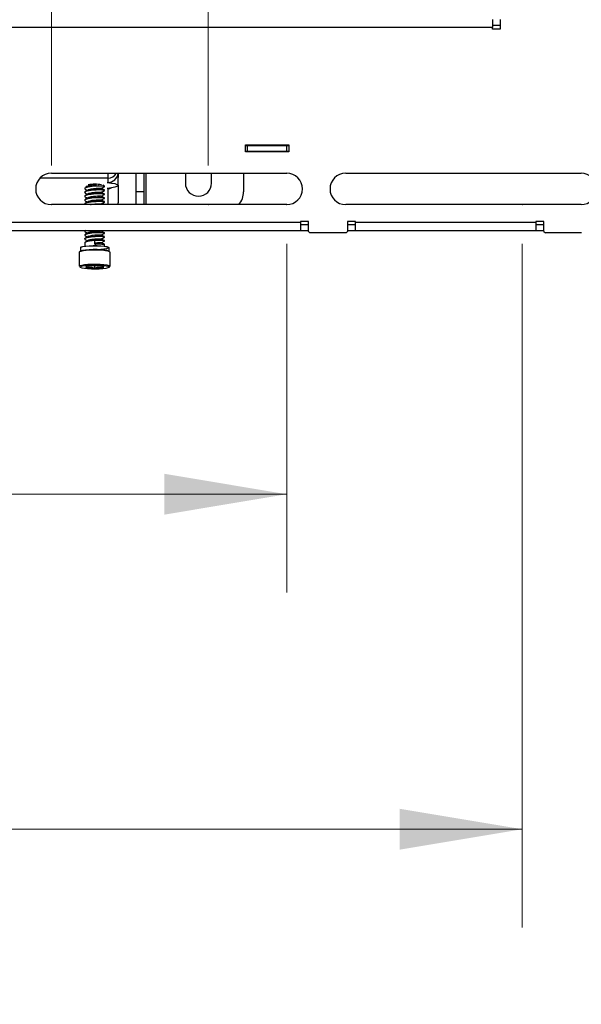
# Model space of a CAD drawing. Header units: inches. Extents: x 5 to 165, y 3 to 108.
# Tile 99 of 139: x 150 to 157, y 25 to 37. Entities that reach past the tile are written whole.
import ezdxf

# ---------------------------------------------------------------- set-up
doc = ezdxf.new("R2010")
doc.units = ezdxf.units.IN
doc.header["$LTSCALE"] = 10
doc.header["$MEASUREMENT"] = 0
doc.header["$PDSIZE"] = -1
doc.styles.add('SLDTEXTSTYLE0', font='TXT', dxfattribs={"width": 0.75})
doc.dimstyles.new('SLDDIMSTYLE0', dxfattribs={"dimtxt": 1.377953, "dimasz": 1.56, "dimexe": 0, "dimexo": 0.0625, "dimgap": 0.344488, "dimtad": 0, "dimtih": 1, "dimtoh": 1, "dimrnd": 1e-09, "dimzin": 4, "dimdsep": 46, "dimtxsty": 'SLDTEXTSTYLE0', "dimsah": 1, "dimcen": 0.09, "dimadec": 0, "dimazin": 1, "dimtfac": 1, "dimtofl": 0, "dimtmove": 0, "dimatfit": 3, "dimfxl": 1, "dimfrac": 2, "dimtolj": 1, "dimtzin": 12, "dimarcsym": 0})

# ---------------------------------------------------------------- blocks, each defined once
blk = doc.blocks.new('_D_5')
at = {"color": 216, "linetype": 'Continuous', "lineweight": 18, "true_color": 0x800080}
for p, q in [((138.147, 35.272), (138.147, 48.843)), ((150.147, 35.272), (150.147, 48.843)), ((138.147, 47.593), (139.466, 47.593)), ((141.094, 47.582), (140.675, 47.582)), ((140.675, 47.582), (140.675, 45.395)), ((146.694, 47.582), (147.114, 47.582)), ((147.114, 47.582), (147.114, 45.395)), ((150.147, 47.593), (148.323, 47.593)), ((140.675, 45.395), (141.094, 45.395)), ((147.114, 45.395), (146.694, 45.395))]:
    blk.add_line(p, q, dxfattribs=at)
for points in [[(138.147, 47.593), (139.707, 47.333), (139.707, 47.853)], [(150.147, 47.593), (148.587, 47.853), (148.587, 47.333)]]:
    blk.add_solid(points, dxfattribs=at)
at = {"color": 216, "linetype": 'Continuous', "lineweight": 18, "true_color": 0x800080, "char_height": 1.378, "attachment_point": 1, "style": 'SLDTEXTSTYLE0'}
for s, insert in [('12.00', (141.604, 49.638)), ('304.80', (141.094, 47.171))]:
    blk.add_mtext(s, dxfattribs=dict(at, insert=insert))
blk = doc.blocks.new('_D_6')
at = {"color": 216, "linetype": 'Continuous', "lineweight": 18, "true_color": 0x800080}
for p, q in [((136.147, 35.272), (136.147, 43.601)), ((152.147, 35.272), (152.147, 43.601)), ((136.147, 42.351), (139.466, 42.351)), ((141.094, 42.341), (140.675, 42.341)), ((140.675, 42.341), (140.675, 40.153)), ((146.694, 42.341), (147.114, 42.341)), ((147.114, 42.341), (147.114, 40.153)), ((152.147, 42.351), (148.323, 42.351)), ((140.675, 40.153), (141.094, 40.153)), ((147.114, 40.153), (146.694, 40.153))]:
    blk.add_line(p, q, dxfattribs=at)
for points in [[(136.147, 42.351), (137.707, 42.091), (137.707, 42.611)], [(152.147, 42.351), (150.587, 42.611), (150.587, 42.091)]]:
    blk.add_solid(points, dxfattribs=at)
at = {"color": 216, "linetype": 'Continuous', "lineweight": 18, "true_color": 0x800080, "char_height": 1.378, "attachment_point": 1, "style": 'SLDTEXTSTYLE0'}
for s, insert in [('16.00', (141.604, 44.397)), ('406.40', (141.094, 41.93))]:
    blk.add_mtext(s, dxfattribs=dict(at, insert=insert))
blk = doc.blocks.new('_D_7')
at = {"color": 216, "linetype": 'Continuous', "lineweight": 18, "true_color": 0x800080}
for p, q in [((135.147, 34.272), (135.147, 29.834)), ((153.147, 34.272), (153.147, 29.834)), ((135.147, 31.084), (139.466, 31.084)), ((141.094, 31.073), (140.675, 31.073)), ((140.675, 31.073), (140.675, 28.886)), ((146.694, 31.073), (147.114, 31.073)), ((147.114, 31.073), (147.114, 28.886)), ((153.147, 31.084), (148.323, 31.084)), ((140.675, 28.886), (141.094, 28.886)), ((147.114, 28.886), (146.694, 28.886))]:
    blk.add_line(p, q, dxfattribs=at)
for points in [[(135.147, 31.084), (136.707, 30.824), (136.707, 31.344)], [(153.147, 31.084), (151.587, 31.344), (151.587, 30.824)]]:
    blk.add_solid(points, dxfattribs=at)
at = {"color": 216, "linetype": 'Continuous', "lineweight": 18, "true_color": 0x800080, "char_height": 1.378, "attachment_point": 1, "style": 'SLDTEXTSTYLE0'}
for s, insert in [('18.00', (141.604, 33.13)), ('457.20', (141.094, 30.662))]:
    blk.add_mtext(s, dxfattribs=dict(at, insert=insert))
blk = doc.blocks.new('_D_8')
at = {"color": 216, "linetype": 'Continuous', "lineweight": 18, "true_color": 0x800080}
for p, q in [((132.147, 34.272), (132.147, 25.568)), ((156.147, 34.272), (156.147, 25.568)), ((132.147, 26.818), (139.466, 26.818)), ((141.094, 26.808), (140.675, 26.808)), ((140.675, 26.808), (140.675, 24.62)), ((146.694, 26.808), (147.114, 26.808)), ((147.114, 26.808), (147.114, 24.62)), ((156.147, 26.818), (148.323, 26.818)), ((140.675, 24.62), (141.094, 24.62)), ((147.114, 24.62), (146.694, 24.62))]:
    blk.add_line(p, q, dxfattribs=at)
for points in [[(132.147, 26.818), (133.707, 26.558), (133.707, 27.078)], [(156.147, 26.818), (154.587, 27.078), (154.587, 26.558)]]:
    blk.add_solid(points, dxfattribs=at)
at = {"color": 216, "linetype": 'Continuous', "lineweight": 18, "true_color": 0x800080, "char_height": 1.378, "attachment_point": 1, "style": 'SLDTEXTSTYLE0'}
for s, insert in [('24.00', (141.604, 28.864)), ('609.60', (141.094, 26.397))]:
    blk.add_mtext(s, dxfattribs=dict(at, insert=insert))

msp = doc.modelspace()

# ---------------------------------------------------------------- linework, layer by layer
at = {"color": 7, "linetype": 'Continuous', "lineweight": 25}
for p, q in [((155.767442, 37.130265), (155.767442, 37.026265)), ((155.867442, 37.131265), (155.867442, 37.006265)), ((155.767442, 37.026265), (132.527442, 37.026265)), ((155.767442, 37.056265), (155.867442, 37.056265)), ((155.767442, 37.006265), (155.767442, 37.026265)), ((155.867442, 37.006265), (155.767442, 37.006265)), ((152.622442, 35.531265), (153.172442, 35.531265)), ((152.622442, 35.446265), (152.622442, 35.531265)), ((152.622442, 35.526265), (152.647442, 35.526265)), ((152.647442, 35.452265), (152.647442, 35.526265)), ((152.647442, 35.526265), (153.147442, 35.526265)), ((153.147442, 35.452265), (153.147442, 35.526265)), ((153.147442, 35.526265), (153.172442, 35.526265)), ((153.172442, 35.531265), (153.172442, 35.446265)), ((152.622442, 35.452265), (152.647442, 35.452265)), ((153.172442, 35.446265), (152.622442, 35.446265)), ((152.647442, 35.452265), (153.147442, 35.452265)), ((153.147442, 35.452265), (153.172442, 35.452265)), ((150.865458, 35.109765), (150.002205, 35.109765)), ((150.147442, 35.172265), (153.147442, 35.172265)), ((150.865458, 35.109765), (150.865458, 35.055131)), ((150.999458, 35.172265), (150.999458, 35.118798)), ((150.999458, 35.015899), (150.999458, 35.118798)), ((151.221458, 35.172265), (151.221458, 34.934765)), ((151.325458, 35.172265), (151.325458, 34.934765)), ((151.854458, 35.172265), (151.854458, 35.04575)), ((152.188458, 35.04575), (152.188458, 35.172265)), ((152.596458, 35.172265), (152.596458, 34.934765)), ((153.897442, 35.172265), (156.897442, 35.172265)), ((150.822824, 35.007522), (150.804174, 35.017921)), ((150.824458, 35.000714), (150.824458, 35.005932)), ((150.860263, 35.055131), (150.865458, 35.055131)), ((150.860263, 35.052651), (150.860263, 35.055131)), ((150.999458, 35.015899), (150.999458, 34.824852)), ((150.574458, 34.981197), (150.574458, 34.975979)), ((150.574458, 34.931726), (150.574458, 34.926508)), ((150.574458, 34.882255), (150.574458, 34.877037)), ((150.824458, 34.951244), (150.824458, 34.956461)), ((150.824458, 34.901773), (150.824458, 34.90699)), ((150.860263, 34.976667), (150.860263, 34.979147)), ((150.865458, 34.976667), (150.860263, 34.976667)), ((151.325458, 34.934765), (151.221458, 34.934765)), ((151.221458, 34.934765), (151.221458, 34.772265)), ((151.325458, 34.934765), (151.325458, 34.772265)), ((153.147442, 34.772265), (150.147442, 34.772265)), ((150.574458, 34.832784), (150.574458, 34.827567)), ((150.574458, 34.783314), (150.574458, 34.778096)), ((150.801137, 34.772265), (150.78527, 34.781136)), ((150.824458, 34.852302), (150.824458, 34.85752)), ((150.824458, 34.802831), (150.824458, 34.808049)), ((156.897442, 34.772265), (153.897442, 34.772265)), ((153.321442, 34.546265), (134.973442, 34.546265)), ((153.421442, 34.556265), (153.321442, 34.556265)), ((153.321442, 34.556265), (153.321442, 34.546265)), ((153.321442, 34.546265), (153.321442, 34.442265)), ((153.421442, 34.516265), (153.321442, 34.516265)), ((153.421442, 34.431265), (153.421442, 34.556265)), ((154.021442, 34.556265), (153.921442, 34.556265)), ((153.921442, 34.556265), (153.921442, 34.431265)), ((154.021442, 34.516265), (153.921442, 34.516265)), ((154.021442, 34.546265), (154.021442, 34.556265)), ((156.321442, 34.546265), (154.021442, 34.546265)), ((154.021442, 34.442265), (154.021442, 34.546265)), ((156.421442, 34.556265), (156.321442, 34.556265)), ((156.321442, 34.556265), (156.321442, 34.546265)), ((156.321442, 34.546265), (156.321442, 34.442265)), ((156.421442, 34.516265), (156.321442, 34.516265)), ((156.421442, 34.431265), (156.421442, 34.556265)), ((134.973442, 34.442265), (153.321442, 34.442265)), ((150.574458, 34.437018), (150.574458, 34.431801)), ((150.574458, 34.387548), (150.574458, 34.38233)), ((150.786056, 34.434401), (150.80012, 34.442265)), ((150.824458, 34.407065), (150.824458, 34.412283)), ((150.824458, 34.357595), (150.824458, 34.362812)), ((153.321442, 34.442265), (153.421442, 34.442265)), ((153.421442, 34.431265), (153.441442, 34.411265)), ((153.901442, 34.411265), (153.441442, 34.411265)), ((153.901442, 34.411265), (153.921442, 34.431265)), ((153.921442, 34.442265), (154.021442, 34.442265)), ((154.021442, 34.442265), (156.321442, 34.442265)), ((156.321442, 34.442265), (156.421442, 34.442265)), ((156.421442, 34.431265), (156.441442, 34.411265)), ((156.901442, 34.411265), (156.441442, 34.411265)), ((150.574458, 34.338077), (150.574458, 34.332859)), ((150.574458, 34.288606), (150.574458, 34.243263)), ((150.702731, 34.269844), (150.702731, 34.314097)), ((150.824458, 34.308124), (150.824458, 34.313341)), ((150.824458, 34.243263), (150.824458, 34.263871)), ((150.503458, 34.165002), (150.503458, 33.986907)), ((150.516958, 34.222388), (150.516958, 34.180108)), ((150.881958, 34.180108), (150.881958, 34.222388)), ((150.895458, 33.986907), (150.895458, 34.165002)), ((150.601004, 33.985769), (150.600953, 33.985483)), ((150.602731, 33.985905), (150.601004, 33.985769)), ((150.696433, 33.993623), (150.696433, 33.960263)), ((150.702482, 33.993764), (150.700755, 33.993628)), ((150.704158, 33.993615), (150.702482, 33.993764)), ((150.797911, 33.985496), (150.797911, 33.968258)), ((150.800935, 33.985008), (150.79926, 33.985157)), ((150.800884, 33.984723), (150.800935, 33.985008)), ((150.598031, 33.969303), (150.59798, 33.969018)), ((150.59798, 33.969018), (150.599656, 33.968869)), ((150.694758, 33.960412), (150.696433, 33.960263)), ((150.696433, 33.960263), (150.698161, 33.960399)), ((150.796184, 33.968122), (150.797911, 33.968258)), ((150.797911, 33.968258), (150.797963, 33.968543))]:
    msp.add_line(p, q, dxfattribs=at)
at = {"color": 8, "linetype": 'Continuous', "lineweight": 25}
for p, q in [((150.865458, 35.172265), (150.865458, 35.109765)), ((151.355458, 34.772265), (151.355458, 35.172265)), ((150.865458, 34.979637), (150.865458, 34.976667)), ((150.865458, 34.976667), (150.865458, 34.772265)), ((150.513521, 33.97772), (150.513888, 33.978849)), ((150.514525, 33.974126), (150.513521, 33.97772)), ((150.88534, 33.977973), (150.884848, 33.97483))]:
    msp.add_line(p, q, dxfattribs=at)
at = {"color": 7, "linetype": 'Continuous', "lineweight": 25, "flags": 128}
for points in [[(150.986741, 35.131339), (150.997589, 35.12365), (150.999458, 35.118798)], [(150.860263, 35.052651), (150.912366, 35.046569), (150.953892, 35.038964), (150.982778, 35.030213), (150.997589, 35.020751), (150.997589, 35.011047), (150.982778, 35.001585), (150.953892, 34.992834), (150.912366, 34.985229), (150.860263, 34.979147)], [(150.865458, 34.976667), (150.8916, 34.979215), (150.913128, 34.98534)], [(150.516958, 34.222388), (150.51702, 34.223082), (150.525757, 34.230512), (150.548566, 34.237285), (150.583599, 34.24285), (150.628018, 34.246758), (150.678225, 34.248692), (150.730152, 34.248494), (150.779593, 34.246182), (150.822541, 34.241942), (150.855518, 34.236118), (150.875852, 34.229181), (150.881958, 34.222388)], [(150.51902, 34.225053), (150.52766, 34.232402), (150.550219, 34.2391), (150.584869, 34.244605), (150.628801, 34.24847), (150.678458, 34.250382), (150.729816, 34.250187), (150.778715, 34.2479), (150.821192, 34.243706), (150.853808, 34.237946), (150.873919, 34.231086), (150.879896, 34.223681), (150.871255, 34.216332), (150.848696, 34.209634), (150.814047, 34.204129), (150.777976, 34.200782)], [(150.895458, 34.165002), (150.88951, 34.171956), (150.869534, 34.179139), (150.836944, 34.185273), (150.794157, 34.189904), (150.744347, 34.192688), (150.691208, 34.193419), (150.638681, 34.192042), (150.590661, 34.18866), (150.55071, 34.183523), (150.521791, 34.177013), (150.506049, 34.169612), (150.503458, 34.165002)], [(150.514067, 34.177079), (150.515917, 34.179271), (150.530856, 34.186294), (150.558299, 34.192473), (150.596212, 34.197347), (150.641782, 34.200557), (150.691629, 34.201864), (150.742057, 34.20117), (150.789326, 34.198528), (150.829929, 34.194133), (150.860856, 34.188312), (150.879813, 34.181495), (150.88439, 34.177783)], [(150.521502, 34.182748), (150.525757, 34.184999), (150.548566, 34.191772), (150.583599, 34.197337), (150.628018, 34.201245), (150.678225, 34.203179), (150.730152, 34.202981), (150.779593, 34.200669), (150.822541, 34.196429), (150.855518, 34.190605), (150.875852, 34.183668), (150.877413, 34.182748)], [(150.503458, 33.986907), (150.503525, 33.987652), (150.512176, 33.995296), (150.534716, 34.002317), (150.569475, 34.008195), (150.613874, 34.012495), (150.66462, 34.014897), (150.71795, 34.015223), (150.769909, 34.013449), (150.816642, 34.009706), (150.854685, 34.004273), (150.881215, 33.997552), (150.894264, 33.990041), (150.895458, 33.986907)], [(150.513888, 33.978849), (150.521731, 33.984974), (150.543121, 33.991637), (150.576107, 33.997215), (150.61824, 34.001295), (150.666397, 34.003575), (150.717007, 34.003884), (150.766314, 34.002201), (150.810663, 33.998649), (150.846765, 33.993493), (150.871941, 33.987114), (150.884325, 33.979987), (150.88534, 33.977973)], [(150.600953, 33.985483), (150.594345, 33.983602), (150.589435, 33.981614), (150.586302, 33.979552), (150.584997, 33.977448), (150.585541, 33.975338), (150.587925, 33.973255), (150.592111, 33.971232), (150.598031, 33.969303)], [(150.797963, 33.968543), (150.804571, 33.970425), (150.809481, 33.972412), (150.812613, 33.974475), (150.813918, 33.976578), (150.813374, 33.978688), (150.81099, 33.980772), (150.806804, 33.982794), (150.800884, 33.984723)], [(150.884848, 33.97483), (150.882999, 33.972639), (150.86806, 33.965615), (150.840616, 33.959437), (150.802704, 33.954562), (150.757134, 33.951352), (150.707286, 33.950046), (150.656858, 33.950739), (150.60959, 33.953382), (150.568986, 33.957776), (150.538059, 33.963598), (150.519102, 33.970414), (150.514525, 33.974126)]]:
    msp.add_lwpolyline(points, dxfattribs=at)
at = {"color": 7, "linetype": 'Continuous', "lineweight": 25}
for centre, radius, start, end in [((150.147442, 34.972265), 0.2, 90, 270), ((150.866106, 35.188567), 0.133438, 269.7214611, 352.9824514), ((150.865759, 35.243977), 0.134213, 269.8712586, 327.7022458), ((153.147442, 34.972265), 0.2, 270, 90), ((153.897442, 34.972265), 0.2, 90, 270), ((156.897442, 34.972265), 0.2, 270, 90), ((150.689408, 34.621223), 0.409384, 88.5933046, 100.5271055), ((150.710232, 34.637537), 0.393093, 78.7372511, 91.5706312), ((152.021458, 35.04575), 0.167, 180, 0), ((152.346458, 34.934765), 0.25, 319.4583981, 0), ((150.690355, 33.499687), 0.49405, 88.7938806, 100.2159406), ((150.712024, 33.543138), 0.450545, 78.8357845, 91.0004527), ((150.686891, 34.410888), 0.450545, 258.8357845, 271.0004527), ((150.70856, 34.454339), 0.49405, 268.7938806, 280.2159406)]:
    msp.add_arc(centre, radius, start, end, dxfattribs=at)
for points, knots in [([(150.575052, 34.981212), (150.574856, 34.981434), (150.571667, 34.985063), (150.583618, 34.992231), (150.610873, 35.00092), (150.653536, 35.008169), (150.702749, 35.012369), (150.751858, 35.013763), (150.791838, 35.012933), (150.816688, 35.010128), (150.819483, 35.008163), (150.820476, 35.007466)], [0, 0, 0, 0, 0.008689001, 0.141680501, 0.270517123, 0.404675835, 0.535392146, 0.666108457, 0.800267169, 0.92910379, 1, 1, 1, 1]), ([(150.820904, 34.999236), (150.822296, 34.999637), (150.828038, 35.001292), (150.818339, 35.004376), (150.792659, 35.007718), (150.751645, 35.008549), (150.706251, 35.007234), (150.657123, 35.003412), (150.613294, 34.99633), (150.582042, 34.986956), (150.572345, 34.976774), (150.57449, 34.969277), (150.583838, 34.966122), (150.584299, 34.965967)], [0, 0, 0, 0, 0.0344599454, 0.1420923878, 0.2463622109, 0.3549392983, 0.4607303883, 0.5438256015, 0.6748856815, 0.7791555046, 0.8867879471, 0.9944203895, 1, 1, 1, 1]), ([(150.621533, 35.012242), (150.615388, 35.008801), (150.603084, 35.001912), (150.590506, 34.994921), (150.584211, 34.991422)], [0, 0, 0, 0, 0.499449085, 1, 1, 1, 1]), ([(150.594579, 35.009453), (150.597254, 35.007967), (150.600951, 35.005912), (150.604579, 35.003883), (150.605582, 35.003322)], [0, 0, 0, 0, 0.723399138, 1, 1, 1, 1]), ([(150.621292, 35.012033), (150.626824, 35.014299), (150.638275, 35.018991), (150.66776, 35.024853), (150.698475, 35.02846), (150.716677, 35.029382), (150.724084, 35.029757)], [0, 0, 0, 0, 0.2612799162, 0.5408452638, 0.8131716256, 1, 1, 1, 1]), ([(150.786056, 34.978579), (150.792149, 34.981988), (150.804598, 34.988955), (150.816749, 34.995722), (150.822954, 34.999178)], [0, 0, 0, 0, 0.489357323, 1, 1, 1, 1]), ([(150.575052, 34.931741), (150.574856, 34.931963), (150.571667, 34.935593), (150.583618, 34.94276), (150.610873, 34.951449), (150.653536, 34.958698), (150.702749, 34.962898), (150.751858, 34.964292), (150.791838, 34.963462), (150.816688, 34.960657), (150.819483, 34.958692), (150.820476, 34.957995)], [0, 0, 0, 0, 0.008689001, 0.141680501, 0.270517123, 0.404675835, 0.535392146, 0.666108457, 0.800267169, 0.92910379, 1, 1, 1, 1]), ([(150.575052, 34.88227), (150.574856, 34.882493), (150.571667, 34.886122), (150.583618, 34.893289), (150.610873, 34.901978), (150.653536, 34.909227), (150.702749, 34.913428), (150.751858, 34.914821), (150.791838, 34.913992), (150.816688, 34.911186), (150.819483, 34.909222), (150.820476, 34.908524)], [0, 0, 0, 0, 0.008689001, 0.141680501, 0.270517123, 0.404675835, 0.535392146, 0.666108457, 0.800267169, 0.92910379, 1, 1, 1, 1]), ([(150.575052, 34.832799), (150.574856, 34.833022), (150.571667, 34.836651), (150.583618, 34.843818), (150.610873, 34.852508), (150.653536, 34.859757), (150.702749, 34.863957), (150.751858, 34.86535), (150.791838, 34.864521), (150.816688, 34.861716), (150.819483, 34.859751), (150.820476, 34.859054)], [0, 0, 0, 0, 0.008689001, 0.141680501, 0.270517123, 0.404675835, 0.535392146, 0.666108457, 0.800267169, 0.92910379, 1, 1, 1, 1]), ([(150.820904, 34.949765), (150.822296, 34.950167), (150.828038, 34.951821), (150.818339, 34.954906), (150.792659, 34.958247), (150.751645, 34.959078), (150.706251, 34.957763), (150.657123, 34.953941), (150.613294, 34.946859), (150.582042, 34.937486), (150.572345, 34.927303), (150.57449, 34.919806), (150.583838, 34.916651), (150.584299, 34.916496)], [0, 0, 0, 0, 0.034459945, 0.142092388, 0.246362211, 0.354939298, 0.460730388, 0.543825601, 0.674885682, 0.779155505, 0.886787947, 0.99442039, 1, 1, 1, 1]), ([(150.820904, 34.900295), (150.822296, 34.900696), (150.828038, 34.902351), (150.818339, 34.905435), (150.792659, 34.908776), (150.751645, 34.909607), (150.706251, 34.908292), (150.657123, 34.90447), (150.613294, 34.897389), (150.582042, 34.888015), (150.572345, 34.877833), (150.57449, 34.870335), (150.583838, 34.867181), (150.584299, 34.867025)], [0, 0, 0, 0, 0.034459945, 0.142092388, 0.246362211, 0.354939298, 0.460730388, 0.543825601, 0.674885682, 0.779155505, 0.886787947, 0.99442039, 1, 1, 1, 1]), ([(150.820904, 34.850824), (150.822296, 34.851225), (150.828038, 34.85288), (150.818339, 34.855964), (150.792659, 34.859305), (150.751645, 34.860137), (150.706251, 34.858822), (150.657123, 34.855), (150.613294, 34.847918), (150.582042, 34.838544), (150.572345, 34.828362), (150.57449, 34.820865), (150.583838, 34.81771), (150.584299, 34.817554)], [0, 0, 0, 0, 0.0344599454, 0.1420923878, 0.2463622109, 0.3549392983, 0.4607303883, 0.5438256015, 0.6748856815, 0.7791555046, 0.8867879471, 0.9944203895, 1, 1, 1, 1]), ([(150.583861, 34.965949), (150.59013, 34.962465), (150.597423, 34.958413), (150.604578, 34.954413), (150.605582, 34.953851)], [0, 0, 0, 0, 0.8596501, 1, 1, 1, 1]), ([(150.583861, 34.916478), (150.59013, 34.912995), (150.597423, 34.908942), (150.604578, 34.904942), (150.605582, 34.90438)], [0, 0, 0, 0, 0.8596501, 1, 1, 1, 1]), ([(150.583861, 34.867007), (150.59013, 34.863524), (150.597423, 34.859472), (150.604578, 34.855471), (150.605582, 34.85491)], [0, 0, 0, 0, 0.8596501, 1, 1, 1, 1]), ([(150.621533, 34.962771), (150.615388, 34.95933), (150.603084, 34.952441), (150.590506, 34.94545), (150.584211, 34.941951)], [0, 0, 0, 0, 0.499449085, 1, 1, 1, 1]), ([(150.621533, 34.913301), (150.615388, 34.90986), (150.603084, 34.90297), (150.590506, 34.89598), (150.584211, 34.89248)], [0, 0, 0, 0, 0.499449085, 1, 1, 1, 1]), ([(150.621533, 34.86383), (150.615388, 34.860389), (150.603084, 34.8535), (150.590506, 34.846509), (150.584211, 34.84301)], [0, 0, 0, 0, 0.499449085, 1, 1, 1, 1]), ([(150.621292, 34.962562), (150.626817, 34.964826), (150.638255, 34.969511), (150.667847, 34.975421), (150.701712, 34.979267), (150.735609, 34.981146), (150.763289, 34.981623), (150.781003, 34.980338), (150.782952, 34.979407), (150.783746, 34.979028)], [0, 0, 0, 0, 0.143732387, 0.297523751, 0.447332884, 0.597142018, 0.750933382, 0.898569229, 1, 1, 1, 1]), ([(150.621292, 34.913091), (150.626817, 34.915355), (150.638255, 34.92004), (150.667847, 34.92595), (150.701712, 34.929796), (150.735609, 34.931676), (150.763289, 34.932153), (150.781003, 34.930867), (150.782952, 34.929937), (150.783746, 34.929558)], [0, 0, 0, 0, 0.143732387, 0.297523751, 0.447332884, 0.597142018, 0.750933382, 0.898569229, 1, 1, 1, 1]), ([(150.621292, 34.863621), (150.626817, 34.865884), (150.638255, 34.87057), (150.667847, 34.876479), (150.701712, 34.880326), (150.735609, 34.882205), (150.763289, 34.882682), (150.781003, 34.881396), (150.782952, 34.880466), (150.783746, 34.880087)], [0, 0, 0, 0, 0.143732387, 0.297523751, 0.447332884, 0.597142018, 0.750933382, 0.898569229, 1, 1, 1, 1]), ([(150.822824, 34.958051), (150.816631, 34.961502), (150.804266, 34.968391), (150.791595, 34.97548), (150.78527, 34.979019)], [0, 0, 0, 0, 0.50085022, 1, 1, 1, 1]), ([(150.822824, 34.90858), (150.816631, 34.912031), (150.804266, 34.918921), (150.791595, 34.92601), (150.78527, 34.929548)], [0, 0, 0, 0, 0.50085022, 1, 1, 1, 1]), ([(150.822824, 34.85911), (150.816631, 34.86256), (150.804266, 34.86945), (150.791595, 34.876539), (150.78527, 34.880077)], [0, 0, 0, 0, 0.50085022, 1, 1, 1, 1]), ([(150.786056, 34.929108), (150.792149, 34.932517), (150.804598, 34.939484), (150.816749, 34.946252), (150.822954, 34.949708)], [0, 0, 0, 0, 0.489357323, 1, 1, 1, 1]), ([(150.786056, 34.879638), (150.792149, 34.883047), (150.804598, 34.890013), (150.816749, 34.896781), (150.822954, 34.900237)], [0, 0, 0, 0, 0.489357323, 1, 1, 1, 1]), ([(150.575052, 34.783329), (150.574856, 34.783551), (150.571667, 34.78718), (150.583618, 34.794348), (150.610873, 34.803037), (150.653536, 34.810286), (150.702749, 34.814486), (150.751858, 34.81588), (150.791838, 34.81505), (150.816688, 34.812245), (150.819483, 34.81028), (150.820476, 34.809583)], [0, 0, 0, 0, 0.008689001, 0.141680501, 0.270517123, 0.404675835, 0.535392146, 0.666108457, 0.800267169, 0.92910379, 1, 1, 1, 1]), ([(150.820904, 34.801353), (150.822296, 34.801754), (150.828038, 34.803409), (150.81834, 34.806494), (150.792657, 34.809835), (150.751653, 34.810666), (150.706224, 34.80935), (150.657219, 34.805532), (150.612746, 34.798427), (150.583628, 34.78913), (150.571667, 34.781963), (150.574856, 34.778333), (150.575052, 34.778111)], [0, 0, 0, 0, 0.038553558, 0.158972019, 0.275628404, 0.397103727, 0.515462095, 0.608428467, 0.755057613, 0.871713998, 0.992132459, 1, 1, 1, 1]), ([(150.583861, 34.817537), (150.59013, 34.814053), (150.597423, 34.810001), (150.604578, 34.806), (150.605582, 34.805439)], [0, 0, 0, 0, 0.8596501, 1, 1, 1, 1]), ([(150.621533, 34.814359), (150.615388, 34.810918), (150.603084, 34.804029), (150.590506, 34.797038), (150.584211, 34.793539)], [0, 0, 0, 0, 0.499449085, 1, 1, 1, 1]), ([(150.621292, 34.81415), (150.626817, 34.816413), (150.638255, 34.821099), (150.667847, 34.827009), (150.701712, 34.830855), (150.735609, 34.832734), (150.763289, 34.833211), (150.781003, 34.831925), (150.782952, 34.830995), (150.783746, 34.830616)], [0, 0, 0, 0, 0.143732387, 0.297523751, 0.447332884, 0.597142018, 0.750933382, 0.898569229, 1, 1, 1, 1]), ([(150.644541, 34.772265), (150.652296, 34.774025), (150.669086, 34.777837), (150.701895, 34.78136), (150.735558, 34.78327), (150.763303, 34.783739), (150.781001, 34.782455), (150.782951, 34.781524), (150.783746, 34.781145)], [0, 0, 0, 0, 0.154734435, 0.334994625, 0.515254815, 0.700306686, 0.877951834, 1, 1, 1, 1]), ([(150.822824, 34.809639), (150.816631, 34.813089), (150.804266, 34.819979), (150.791595, 34.827068), (150.78527, 34.830607)], [0, 0, 0, 0, 0.50085022, 1, 1, 1, 1]), ([(150.786056, 34.830167), (150.792149, 34.833576), (150.804598, 34.840542), (150.816749, 34.84731), (150.822954, 34.850766)], [0, 0, 0, 0, 0.489357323, 1, 1, 1, 1]), ([(150.786056, 34.780696), (150.792149, 34.784105), (150.804598, 34.791072), (150.816749, 34.797839), (150.822954, 34.801295)], [0, 0, 0, 0, 0.489357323, 1, 1, 1, 1]), ([(150.999458, 34.824852), (150.999081, 34.806645), (150.99869, 34.787728), (150.988507, 34.772824), (150.988125, 34.772265)], [0, 0, 0, 0, 0.962489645, 1, 1, 1, 1]), ([(150.575052, 34.387563), (150.574856, 34.387785), (150.571667, 34.391414), (150.583618, 34.398582), (150.610873, 34.407271), (150.653536, 34.41452), (150.702749, 34.41872), (150.751858, 34.420114), (150.791838, 34.419284), (150.816688, 34.416479), (150.819483, 34.414514), (150.820476, 34.413817)], [0, 0, 0, 0, 0.008689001, 0.141680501, 0.270517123, 0.404675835, 0.535392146, 0.666108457, 0.800267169, 0.92910379, 1, 1, 1, 1]), ([(150.575052, 34.338092), (150.574856, 34.338314), (150.571667, 34.341944), (150.583618, 34.349111), (150.610873, 34.3578), (150.653536, 34.365049), (150.702749, 34.369249), (150.751858, 34.370643), (150.791838, 34.369813), (150.816688, 34.367008), (150.819483, 34.365043), (150.820476, 34.364346)], [0, 0, 0, 0, 0.008689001, 0.141680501, 0.270517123, 0.404675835, 0.535392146, 0.666108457, 0.800267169, 0.92910379, 1, 1, 1, 1]), ([(150.585466, 34.442637), (150.580778, 34.439314), (150.571402, 34.432666), (150.574498, 34.425098), (150.583839, 34.421944), (150.584299, 34.421788)], [0, 0, 0, 0, 0.487367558, 0.974735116, 1, 1, 1, 1]), ([(150.820904, 34.405587), (150.822296, 34.405988), (150.828038, 34.407643), (150.818339, 34.410728), (150.792659, 34.414069), (150.751645, 34.4149), (150.706251, 34.413585), (150.657123, 34.409763), (150.613294, 34.402681), (150.582042, 34.393307), (150.572345, 34.383125), (150.57449, 34.375628), (150.583838, 34.372473), (150.584299, 34.372318)], [0, 0, 0, 0, 0.034459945, 0.142092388, 0.246362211, 0.354939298, 0.460730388, 0.543825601, 0.674885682, 0.779155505, 0.886787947, 0.99442039, 1, 1, 1, 1]), ([(150.820904, 34.356116), (150.822296, 34.356518), (150.828038, 34.358172), (150.818339, 34.361257), (150.792659, 34.364598), (150.751645, 34.365429), (150.706251, 34.364114), (150.657123, 34.360292), (150.613294, 34.35321), (150.582042, 34.343837), (150.572345, 34.333654), (150.57449, 34.326157), (150.583838, 34.323002), (150.584299, 34.322847)], [0, 0, 0, 0, 0.034459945, 0.142092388, 0.246362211, 0.354939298, 0.460730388, 0.543825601, 0.674885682, 0.779155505, 0.886787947, 0.99442039, 1, 1, 1, 1]), ([(150.583861, 34.421771), (150.59013, 34.418287), (150.597423, 34.414235), (150.604578, 34.410234), (150.605582, 34.409673)], [0, 0, 0, 0, 0.8596501, 1, 1, 1, 1]), ([(150.583861, 34.3723), (150.59013, 34.368816), (150.597423, 34.364764), (150.604578, 34.360764), (150.605582, 34.360202)], [0, 0, 0, 0, 0.8596501, 1, 1, 1, 1]), ([(150.621533, 34.418593), (150.615388, 34.415152), (150.603084, 34.408263), (150.590506, 34.401272), (150.584211, 34.397773)], [0, 0, 0, 0, 0.499449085, 1, 1, 1, 1]), ([(150.621533, 34.369122), (150.615388, 34.365681), (150.603084, 34.358792), (150.590506, 34.351801), (150.584211, 34.348302)], [0, 0, 0, 0, 0.499449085, 1, 1, 1, 1]), ([(150.621292, 34.418384), (150.626817, 34.420647), (150.638255, 34.425333), (150.667847, 34.431243), (150.701712, 34.435089), (150.735609, 34.436968), (150.763289, 34.437445), (150.781003, 34.43616), (150.782952, 34.435229), (150.783746, 34.43485)], [0, 0, 0, 0, 0.143732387, 0.297523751, 0.447332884, 0.597142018, 0.750933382, 0.898569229, 1, 1, 1, 1]), ([(150.621292, 34.368913), (150.626817, 34.371177), (150.638255, 34.375862), (150.667847, 34.381772), (150.701712, 34.385618), (150.735609, 34.387497), (150.763289, 34.387974), (150.781003, 34.386689), (150.782952, 34.385758), (150.783746, 34.385379)], [0, 0, 0, 0, 0.143732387, 0.297523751, 0.447332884, 0.597142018, 0.750933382, 0.898569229, 1, 1, 1, 1]), ([(150.822824, 34.413873), (150.816631, 34.417323), (150.804266, 34.424213), (150.791595, 34.431302), (150.78527, 34.434841)], [0, 0, 0, 0, 0.50085022, 1, 1, 1, 1]), ([(150.822824, 34.364402), (150.816631, 34.367853), (150.804266, 34.374742), (150.791595, 34.381831), (150.78527, 34.38537)], [0, 0, 0, 0, 0.50085022, 1, 1, 1, 1]), ([(150.786056, 34.38493), (150.792149, 34.388339), (150.804598, 34.395306), (150.816749, 34.402074), (150.822954, 34.40553)], [0, 0, 0, 0, 0.489357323, 1, 1, 1, 1]), ([(150.575052, 34.288621), (150.574856, 34.288844), (150.571667, 34.292473), (150.583618, 34.29964), (150.610873, 34.30833), (150.653536, 34.315578), (150.702749, 34.319779), (150.751858, 34.321172), (150.791838, 34.320343), (150.816688, 34.317537), (150.819483, 34.315573), (150.820476, 34.314875)], [0, 0, 0, 0, 0.008689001, 0.141680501, 0.270517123, 0.404675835, 0.535392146, 0.666108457, 0.800267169, 0.92910379, 1, 1, 1, 1]), ([(150.583861, 34.322829), (150.59013, 34.319346), (150.597423, 34.315293), (150.604578, 34.311293), (150.605582, 34.310731)], [0, 0, 0, 0, 0.8596501, 1, 1, 1, 1]), ([(150.621533, 34.319652), (150.615388, 34.316211), (150.603084, 34.309321), (150.590506, 34.302331), (150.584211, 34.298831)], [0, 0, 0, 0, 0.499449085, 1, 1, 1, 1]), ([(150.621292, 34.319443), (150.626817, 34.321706), (150.638255, 34.326391), (150.667847, 34.332301), (150.701712, 34.336148), (150.735609, 34.338027), (150.763289, 34.338504), (150.781003, 34.337218), (150.782952, 34.336288), (150.783746, 34.335909)], [0, 0, 0, 0, 0.143732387, 0.297523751, 0.447332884, 0.597142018, 0.750933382, 0.898569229, 1, 1, 1, 1]), ([(150.701717, 34.286352), (150.712915, 34.28711), (150.735608, 34.288646), (150.76329, 34.289009), (150.781003, 34.287751), (150.782952, 34.286818), (150.783746, 34.286438)], [0, 0, 0, 0, 0.271065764, 0.549337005, 0.816470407, 1, 1, 1, 1]), ([(150.820904, 34.306646), (150.822296, 34.307047), (150.828038, 34.308701), (150.81834, 34.311795), (150.792655, 34.315095), (150.751661, 34.316082), (150.718899, 34.314753), (150.702731, 34.314097)], [0, 0, 0, 0, 0.074794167, 0.308406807, 0.534720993, 0.770383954, 1, 1, 1, 1]), ([(150.702731, 34.269844), (150.718966, 34.2705), (150.751862, 34.27183), (150.791837, 34.270838), (150.816688, 34.268071), (150.819484, 34.266103), (150.820476, 34.265405)], [0, 0, 0, 0, 0.281347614, 0.570104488, 0.847406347, 1, 1, 1, 1]), ([(150.822824, 34.314931), (150.816631, 34.318382), (150.804266, 34.325272), (150.791595, 34.332361), (150.78527, 34.335899)], [0, 0, 0, 0, 0.50085022, 1, 1, 1, 1]), ([(150.822824, 34.265461), (150.816631, 34.268911), (150.804266, 34.275801), (150.791595, 34.28289), (150.78527, 34.286429)], [0, 0, 0, 0, 0.50085022, 1, 1, 1, 1]), ([(150.786056, 34.335459), (150.792149, 34.338868), (150.804598, 34.345835), (150.816749, 34.352603), (150.822954, 34.356059)], [0, 0, 0, 0, 0.489357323, 1, 1, 1, 1]), ([(150.786056, 34.285989), (150.792149, 34.289398), (150.804598, 34.296364), (150.816749, 34.303132), (150.822954, 34.306588)], [0, 0, 0, 0, 0.489357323, 1, 1, 1, 1]), ([(150.599866, 33.989837), (150.59978, 33.990154), (150.599304, 33.991912), (150.598659, 33.982084), (150.59816, 33.971918), (150.598031, 33.969303)], [0, 0, 0, 0, 0.140173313, 0.778884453, 1, 1, 1, 1]), ([(150.797963, 33.968543), (150.798091, 33.971167), (150.798591, 33.981372), (150.799284, 33.991447), (150.799807, 33.989274), (150.799939, 33.988723)], [0, 0, 0, 0, 0.205291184, 0.7982923, 1, 1, 1, 1]), ([(150.599656, 33.968869), (150.615054, 33.973514), (150.643828, 33.982195), (150.676895, 33.970483), (150.692228, 33.961838), (150.694758, 33.960412)], [0, 0, 0, 0, 0.490149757, 0.915886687, 1, 1, 1, 1]), ([(150.698161, 33.960399), (150.714032, 33.967664), (150.74369, 33.98124), (150.777773, 33.975154), (150.793577, 33.969118), (150.796184, 33.968122)], [0, 0, 0, 0, 0.490149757, 0.915886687, 1, 1, 1, 1])]:
    msp.add_open_spline(points, degree=3, knots=knots, dxfattribs=at)
at = {"color": 216, "linetype": 'Continuous', "lineweight": 18, "true_color": 0x800080}
for p in [(150.147442, 34.772265), (152.147442, 34.772265), (153.147442, 34.772265), (156.147442, 34.772265)]:
    msp.add_point(p, dxfattribs=at)

# ---------------------------------------------------------------- dimensions: what is measured, and where the dimension line sits
for base, p1, p2, picture, middle in [((150.147442, 47.592633), (138.147442, 34.772265), (150.147442, 34.772265), '_D_5', (143.894363, 47.592633)), ((152.147442, 42.351257), (136.147442, 34.772265), (152.147442, 34.772265), '_D_6', (143.894363, 42.351257)), ((156.147442, 26.818352), (132.147442, 34.772265), (156.147442, 34.772265), '_D_8', (143.894363, 26.818352)), ((153.147442, 31.083887), (135.147442, 34.772265), (153.147442, 34.772265), '_D_7', (143.894363, 31.083887))]:
    dim = msp.add_linear_dim(base=base, p1=p1, p2=p2, dimstyle='SLDDIMSTYLE0', dxfattribs=at)
    dim.commit()
    dim.dimension.update_dxf_attribs({"geometry": picture, "text_midpoint": middle, "dimtype": 160})

doc.saveas('drawing.dxf')
